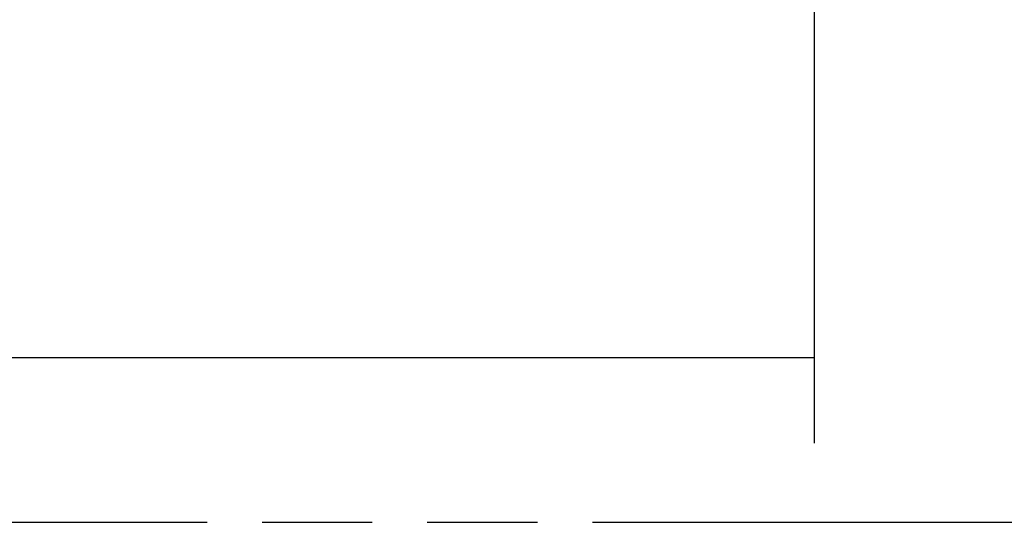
# Model space of a CAD drawing. Header units: millimetres. Extents: x 0 to 210, y 0 to 297.
# Tile 5 of 39: x 119 to 136, y 89 to 97. Entities that reach past the tile are written whole.
import ezdxf
from ezdxf.enums import TextEntityAlignment as Align

# ---------------------------------------------------------------- set-up
doc = ezdxf.new("R2010")
doc.units = ezdxf.units.MM
doc.header["$LTSCALE"] = 19.36
doc.linetypes.add('PHANTOM', pattern=[0.8, 0.45, -0.05, 0.1, -0.05, 0.1, -0.05])
doc.layers.get('0').update_dxf_attribs({"linetype": 'CONTINUOUS'})
doc.layers.add('DEFAULT_3', color=7, linetype='PHANTOM')
doc.layers.add('Z_DIM_2D', color=7, linetype='CONTINUOUS')
doc.styles.add('TEXTSTYLE_3', font='arial.ttf')
doc.dimstyles.new('DIMSTYLE_3', dxfattribs={"dimtxt": 2.1, "dimasz": 3.5, "dimexe": 1.5, "dimexo": 0, "dimgap": 0.525, "dimtad": 1, "dimlfac": 2.5, "dimdsep": 46, "dimtxsty": 'TEXTSTYLE_3', "dimblk": '_FILLED', "dimblk1": '_FILLED', "dimblk2": '_FILLED', "dimcen": 0.09, "dimclrt": 5, "dimazin": 2, "dimtp": 0.5, "dimtm": 0.5, "dimtfac": 1, "dimtofl": 0, "dimtmove": 0, "dimatfit": 3, "dimldrblk": '_FILLED', "dimfxl": 1, "dimtolj": 1, "dimarcsym": 0})

# ---------------------------------------------------------------- blocks, each defined once
blk = doc.blocks.new('*D2')
at = {"layer": 'Z_DIM_2D', "color": 2, "linetype": 'CONTINUOUS'}
for p, q in [((132.91, 104.913), (132.91, 89.951)), ((40.576, 97.907), (40.576, 89.951)), ((40.576, 91.451), (86.743, 91.451)), ((132.91, 91.451), (86.743, 91.451))]:
    blk.add_line(p, q, dxfattribs=at)
at = {"layer": 'Z_DIM_2D', "color": 5, "linetype": 'CONTINUOUS', "style": 'TEXTSTYLE_3'}
blk.add_text('230', height=2.1, dxfattribs=at).set_placement((86.743, 91.976), align=Align.CENTER)
blk = doc.blocks.new('_FILLED')
at = {"color": 0, "linetype": 'BYBLOCK'}
blk.add_solid([(0, 0), (-1, 0.125), (-1, -0.125)], dxfattribs=at)
blk = doc.blocks.new('_NONE')

msp = doc.modelspace()

# ---------------------------------------------------------------- linework, layer by layer
at = {"layer": 'DEFAULT_3', "color": 7, "linetype": 'PHANTOM'}
msp.add_line((36.0815, 88.56), (172.6224, 88.56), dxfattribs=at)

# ---------------------------------------------------------------- dimensions: what is measured, and where the dimension line sits
at = {"layer": 'Z_DIM_2D', "color": 2, "linetype": 'CONTINUOUS'}
dim = msp.add_linear_dim(base=(132.9096, 91.4506), p1=(40.576, 97.9067), p2=(132.9096, 104.9135), angle=360, dimstyle='DIMSTYLE_3', override={"dimblk1": 'NONE', "dimblk2": 'NONE', "dimsah": 1}, dxfattribs=at)
dim.commit()
dim.dimension.update_dxf_attribs({"geometry": '*D2', "text_midpoint": (86.7159, 91.4506), "dimtype": 160})

doc.saveas('drawing.dxf')
